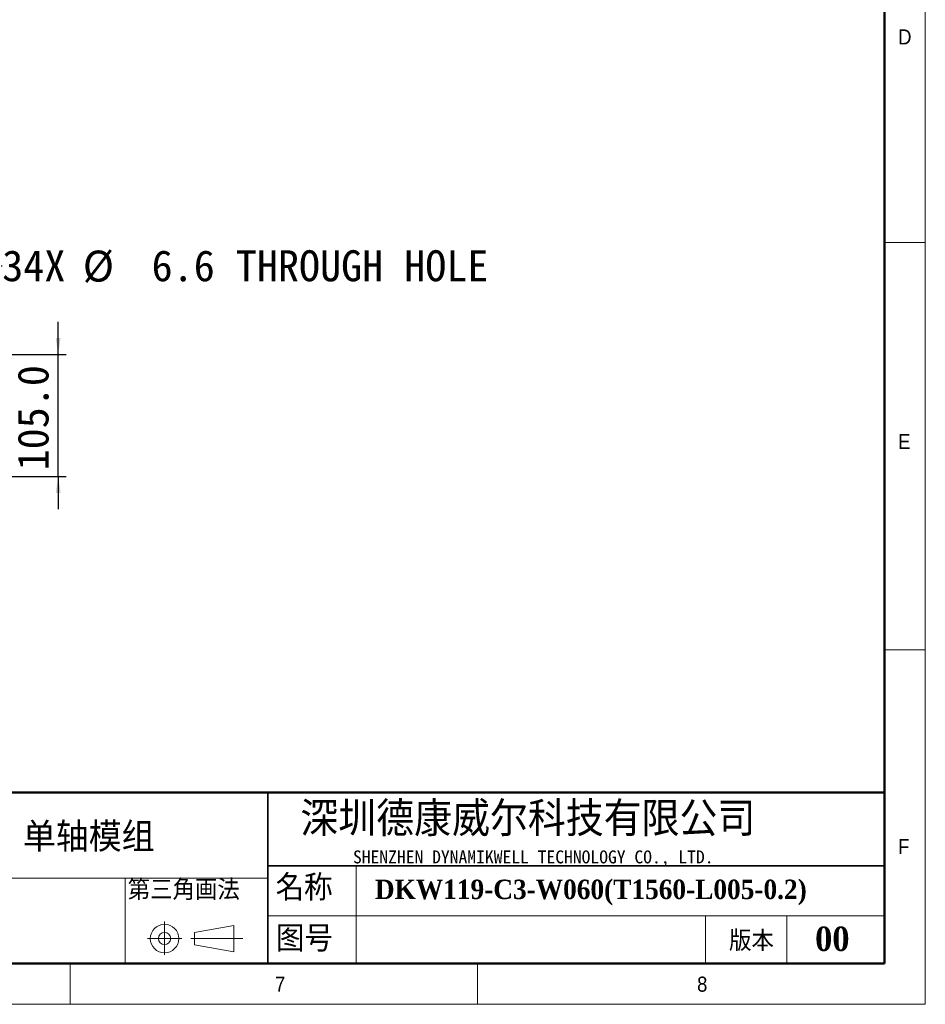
# Model space of a CAD drawing. Header units: millimetres. Extents: x 35 to 2905, y 35 to 2044.
# Tile 3 of 6: x 2127 to 2905, y 35 to 881. Entities that reach past the tile are written whole.
import ezdxf

# ---------------------------------------------------------------- set-up
doc = ezdxf.new("R2010")
doc.units = ezdxf.units.MM
doc.header["$LTSCALE"] = 7
doc.layers.add('DIMNS', color=7, linetype='Continuous')
doc.styles.add('SLDTEXTSTYLE1', font='Gothic.ttf', dxfattribs={"width": 0.913})
doc.styles.add('SLDTEXTSTYLE2', font='timesbd.ttf', dxfattribs={"width": 0.933})
doc.styles.add('SLDTEXTSTYLE4', font='txt', dxfattribs={"bigfont": 'bigfont'})
doc.styles.add('SLDTEXTSTYLE5', font='txt', dxfattribs={"bigfont": 'bigfont'})
doc.styles.add('SLDTEXTSTYLE6', font='txt')
doc.styles.add('SLDTEXTSTYLE7', font='timesbd.ttf', dxfattribs={"width": 0.933, "bigfont": 'bigfont'})
doc.styles.add('SLDTEXTSTYLE8', font='txt')
doc.dimstyles.new('SLDDIMSTYLE1', dxfattribs={"dimtxt": 26.6, "dimasz": 14, "dimexe": 0, "dimexo": 0.0625, "dimgap": 6.65, "dimtad": 2, "dimdec": 1, "dimrnd": 1e-09, "dimzin": 4, "dimdsep": 46, "dimtxsty": 'SLDTEXTSTYLE8', "dimsah": 1, "dimcen": 0.09, "dimadec": 0, "dimazin": 1, "dimtfac": 1, "dimtdec": 1, "dimtmove": 0, "dimatfit": 0, "dimfxl": 0, "dimfrac": 2, "dimtolj": 1, "dimtzin": 12, "dimarcsym": 0})
doc.dimstyles.new('SLDDIMSTYLE6', dxfattribs={"dimtxt": 26.6, "dimasz": 14, "dimexe": 0, "dimexo": 0.0625, "dimgap": 6.65, "dimtad": 0, "dimtih": 1, "dimtoh": 1, "dimdec": 1, "dimrnd": 1e-09, "dimzin": 12, "dimdsep": 46, "dimtxsty": 'SLDTEXTSTYLE8', "dimsah": 1, "dimcen": 0, "dimadec": 0, "dimazin": 3, "dimtfac": 1, "dimtdec": 1, "dimtofl": 0, "dimtmove": 0, "dimatfit": 3, "dimfxl": 0, "dimfrac": 2, "dimtolj": 1, "dimtzin": 12, "dimarcsym": 0})

# ---------------------------------------------------------------- blocks, each defined once
blk = doc.blocks.new('_D_14')
at = {"layer": 'DIMNS'}
for p, q in [((2159.62, 593.36), (2159.62, 621.36)), ((2054.35, 593.36), (2166.62, 593.36)), ((2159.62, 488.36), (2159.62, 593.36)), ((2054.35, 488.36), (2166.62, 488.36)), ((2159.62, 488.36), (2159.62, 460.36))]:
    blk.add_line(p, q, dxfattribs=at)
for points in [[(2159.62, 593.36), (2161.72, 607.36), (2157.52, 607.36)], [(2159.62, 488.36), (2157.52, 474.36), (2161.72, 474.36)]]:
    blk.add_solid(points, dxfattribs=at)
at = {"layer": 'DIMNS', "insert": (2124.72, 493.64), "char_height": 26.6, "attachment_point": 1, "rotation": 90, "style": 'SLDTEXTSTYLE8'}
blk.add_mtext('105.0', dxfattribs=at)
blk = doc.blocks.new('_D_17')
at = {"layer": 'DIMNS'}
for p, q in [((2041.27, 596.22), (2083.51, 669.37)), ((2083.51, 669.37), (2111.51, 669.37))]:
    blk.add_line(p, q, dxfattribs=at)
blk.add_solid([(2041.27, 596.22), (2050.09, 607.29), (2046.45, 609.39)], dxfattribs=at)
at = {"layer": 'DIMNS', "char_height": 26.6, "attachment_point": 1, "style": 'SLDTEXTSTYLE8'}
for s, insert in [('34X ', (2111.51, 682.77)), ('%%c', (2180.74, 682.52)), (' 6.6 THROUGH HOLE', (2221.84, 682.77))]:
    blk.add_mtext(s, dxfattribs=dict(at, insert=insert))

msp = doc.modelspace()

# ---------------------------------------------------------------- linework, layer by layer
at = {"color": 7, "linetype": 'Continuous', "lineweight": 18}
for p, q in [((2905, 35), (2905, 2044)), ((2870, 2009), (2870, 70)), ((2870, 689.5), (2905, 689.5)), ((2870, 339.5), (2905, 339.5)), ((2415.65, 154), (2415.65, 70)), ((1926.29, 143.5), (2339.76, 143.5)), ((2217.1, 143.5), (2217.1, 70)), ((2339.76, 110.88), (2870, 110.88)), ((2716, 110.88), (2716, 70)), ((2786, 110.88), (2786, 70)), ((2251.06, 106.04), (2251.06, 77.44)), ((2276.67, 96.73), (2310.66, 102.61)), ((2310.66, 102.61), (2310.66, 80.22)), ((2276.67, 86.23), (2276.67, 96.73)), ((2236.5, 91.48), (2265.91, 91.48)), ((2273.64, 91.48), (2318.36, 91.48)), ((2276.67, 86.23), (2310.66, 80.22)), ((70, 70), (2870, 70)), ((861, 70), (2870, 70)), ((2170, 35), (2170, 70)), ((2520, 70), (2520, 35)), ((35, 35), (2905, 35))]:
    msp.add_line(p, q, dxfattribs=at)
at = {"color": 7, "linetype": 'Continuous', "lineweight": 50}
for p, q in [((2870, 2009), (2870, 70)), ((2870, 217), (1281, 217)), ((70, 70), (2870, 70))]:
    msp.add_line(p, q, dxfattribs=at)
at = {"color": 7, "linetype": 'Continuous', "lineweight": 35}
for p, q in [((2339.76, 217), (2339.76, 70)), ((2339.76, 154), (2870, 154))]:
    msp.add_line(p, q, dxfattribs=at)
at = {"color": 7, "linetype": 'Continuous', "lineweight": 18}
for radius in [12.25, 5.25]:
    msp.add_circle((2251.06, 91.48), radius, dxfattribs=at)

# ---------------------------------------------------------------- texts
at = {"color": 7, "linetype": 'Continuous', "lineweight": 0}
for s, insert, char_height, attachment_point, style in [('D', (2881.67, 872.52), 12.96, 1, 'SLDTEXTSTYLE1'), ('E', (2881.67, 524.92), 12.96, 1, 'SLDTEXTSTYLE1'), ('深圳德康威尔科技有限公司', (2367.78, 209.07), 29.6333, 1, 'SLDTEXTSTYLE5'), ('单轴模组', (2129.33, 190.67), 22.225, 1, 'SLDTEXTSTYLE7'), ('F', (2881.67, 176.95), 12.96, 1, 'SLDTEXTSTYLE1'), ('SHENZHEN DYNAMIKWELL TECHNOLOGY CO., LTD.', (2413.02, 167.18), 11.1125, 1, 'SLDTEXTSTYLE6'), ('名称', (2346.56, 146.34), 22.225, 1, 'SLDTEXTSTYLE4'), ('DKW119-C3-W060(T1560-L005-0.2)', (2431.84, 142.09), 16.6687, 1, 'SLDTEXTSTYLE2'), ('图号', (2346.86, 102.52), 22.225, 1, 'SLDTEXTSTYLE4'), ('00', (2825.06, 101.8), 21, 2, 'SLDTEXTSTYLE2'), ('版本', (2736.3, 98.31), 17.5, 1, 'SLDTEXTSTYLE4'), ('7', (2346.02, 58.78), 12.96, 1, 'SLDTEXTSTYLE1'), ('8', (2708.84, 58.78), 12.96, 1, 'SLDTEXTSTYLE1')]:
    msp.add_mtext(s, dxfattribs=dict(at, insert=insert, char_height=char_height, attachment_point=attachment_point, style=style))
at = {"layer": 'DIMNS', "color": 7, "insert": (2219.42, 142.13), "char_height": 17.5, "attachment_point": 1, "style": 'SLDTEXTSTYLE4'}
msp.add_mtext('第三角画法', dxfattribs=at)

# ---------------------------------------------------------------- dimensions: what is measured, and where the dimension line sits
at = {"layer": 'DIMNS'}
dim = msp.add_diameter_dim_2p(p1=(2037.97, 590.5), p2=(2041.27, 596.22), text='34X <> THROUGH HOLE\\P', dimstyle='SLDDIMSTYLE6', dxfattribs=at)
dim.commit()
dim.dimension.update_dxf_attribs({"geometry": '_D_17', "text_midpoint": (2331, 669.37), "dimtype": 163})
dim = msp.add_linear_dim(base=(2159.62, 593.36), p1=(2045.46, 488.36), p2=(2045.46, 593.36), angle=90, dimstyle='SLDDIMSTYLE1', dxfattribs=at)
dim.commit()
dim.dimension.update_dxf_attribs({"geometry": '_D_14', "text_midpoint": (2159.62, 536.01), "dimtype": 160})

doc.saveas('drawing.dxf')
